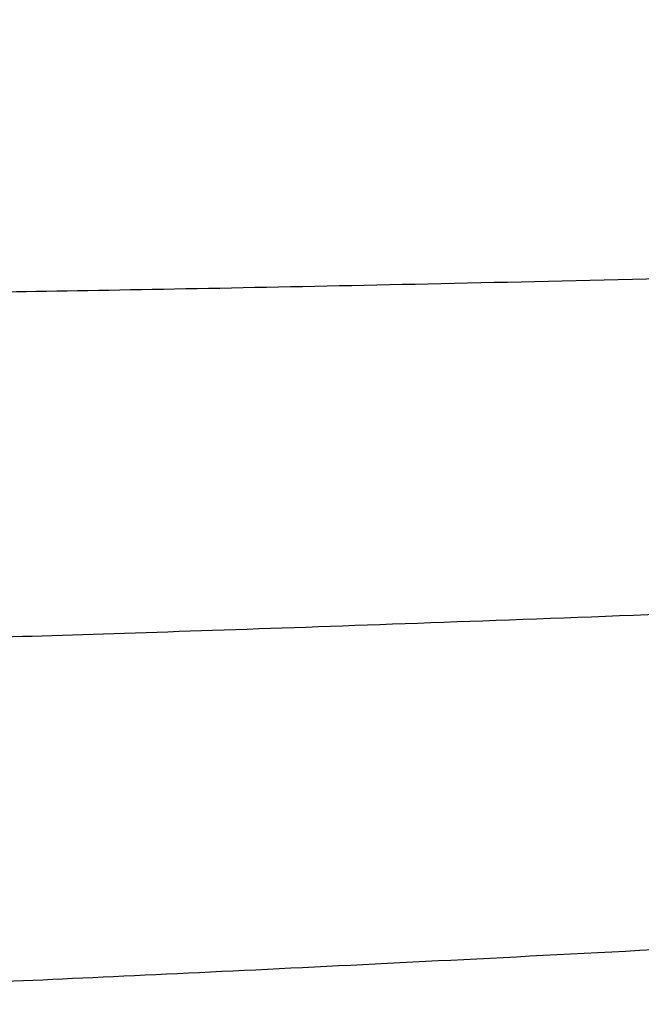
# Model space of a CAD drawing. Header units: millimetres. Extents: x -761 to -147, y -807 to -217.
# Tile 83 of 256: x -684.74 to -681.47, y -681.16 to -675.98. Entities that reach past the tile are written whole.
import ezdxf

# ---------------------------------------------------------------- set-up
doc = ezdxf.new("R2010")
doc.units = ezdxf.units.MM
doc.layers.add('Calque 16', color=7, linetype='Continuous', true_color=0x343231)
doc.layers.add('Calque 17', color=7, linetype='Continuous', true_color=0x343231)

msp = doc.modelspace()

# ---------------------------------------------------------------- linework, layer by layer
at = {"layer": 'Calque 16'}
for points in [[(-688.4537, -673.0889, -105.2974), (-688.4485, -674.6446, -105.2974), (-688.3894, -677.4957, -105.2974), (-688.1832, -681.3811, -105.2974), (-687.8953, -685.0024, -105.2974), (-687.5127, -688.6174, -105.2974), (-686.9889, -692.4786, -105.2974), (-686.1399, -697.6062, -105.2974), (-684.9298, -703.3428, -105.2974), (-683.76, -707.7512, -105.2974), (-683.2155, -709.6354, -105.2974)], [(-688.4537, -673.0889, -108.516), (-688.4485, -674.6446, -108.516), (-688.3894, -677.4957, -108.516), (-688.1832, -681.3811, -108.516), (-687.8953, -685.0024, -108.516), (-687.5127, -688.6174, -108.516), (-686.9889, -692.4786, -108.516), (-686.1399, -697.6062, -108.516), (-684.9298, -703.3428, -108.516), (-683.76, -707.7512, -108.516), (-683.2155, -709.6354, -108.516)], [(-686.9062, -673.5305, -106.9067), (-686.8959, -675.0683, -106.9067), (-686.8279, -677.8861, -106.9067), (-686.6109, -681.7253, -106.9067), (-686.3143, -685.304, -106.9067), (-685.924, -688.8757, -106.9067), (-685.3934, -692.6901, -106.9067), (-684.537, -697.7558, -106.9067), (-683.3217, -703.4213, -106.9067), (-682.1507, -707.7749, -106.9067), (-681.6063, -709.6354, -106.9067)]]:
    msp.add_open_spline(points, degree=3, knots=[0, 0, 0, 0, 4.667182, 8.553935, 11.671176, 15.564685, 19.458193, 23.35959, 31.155421, 37.039197, 37.039197, 37.039197, 37.039197], dxfattribs=at)
at = {"layer": 'Calque 17'}
for points, weights in [([(-639.4346, -675.9849, -1.1104), (-687.8433, -677.7753, -2.5886), (-687.8576, -677.3939, -50.0153)], [1, 0.71804172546, 1]), ([(-639.3746, -677.1469, -1.119), (-687.7559, -679.6218, -2.5944), (-687.7749, -679.2528, -50.024)], [1, 0.718020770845, 1]), ([(-639.2983, -678.3084, -1.1272), (-687.6433, -681.4619, -2.5998), (-687.6667, -681.1047, -50.0325)], [1, 0.717999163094, 1]), ([(-639.2654, -678.7467, -1.1303), (-687.5942, -682.156, -2.6018), (-687.6191, -681.8032, -50.0356)], [1, 0.717990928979, 1]), ([(-639.2301, -679.1848, -1.1333), (-687.5417, -682.8459, -2.6037), (-687.5682, -682.4973, -50.0387)], [1, 0.717982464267, 1]), ([(-639.1528, -680.0607, -1.1393), (-687.4262, -684.2236, -2.6074), (-687.4556, -683.8832, -50.0448)], [1, 0.717965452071, 1])]:
    msp.add_rational_spline(points, weights, degree=2, dxfattribs=at)

doc.saveas('drawing.dxf')
